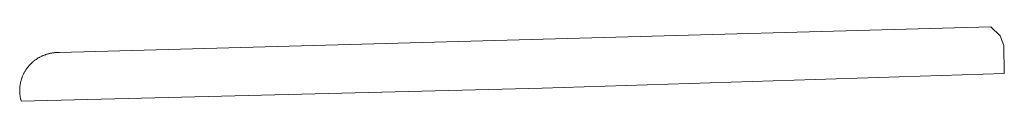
# Model space of a CAD drawing. Extents: x 212171 to 228808, y 571701 to 593093.
# Tile 27 of 97: x 216999.64 to 217022.53, y 586745.24 to 586746.97. Entities that reach past the tile are written whole.
import ezdxf

# ---------------------------------------------------------------- set-up
doc = ezdxf.new("R2010")
doc.units = 0
doc.layers.add('016 Alles planjaar 2023', color=72, linetype='Continuous', lineweight=20, true_color=0x1e90ff)

msp = doc.modelspace()

# ---------------------------------------------------------------- hatches: boundary and pattern name
at = {"layer": '016 Alles planjaar 2023', "true_color": 0x1e90ff}
h = msp.add_hatch(dxfattribs=at)
h.set_pattern_fill('DQ_CLEAR', color=72, style=0)
h.set_pattern_definition([])
h.paths.add_polyline_path([(217022.214, 586746.97), (217000.566, 586746.372), (217000.551, 586746.372), (217000.536, 586746.373), (217000.52, 586746.373), (217000.505, 586746.372), (217000.49, 586746.372), (217000.475, 586746.371), (217000.459, 586746.37), (217000.444, 586746.369), (217000.429, 586746.367), (217000.414, 586746.365), (217000.399, 586746.363), (217000.384, 586746.361), (217000.369, 586746.358), (217000.354, 586746.355), (217000.339, 586746.352), (217000.324, 586746.349), (217000.309, 586746.345), (217000.294, 586746.341), (217000.28, 586746.337), (217000.265, 586746.333), (217000.25, 586746.328), (217000.236, 586746.323), (217000.222, 586746.318), (217000.207, 586746.313), (217000.193, 586746.307), (217000.179, 586746.301), (217000.165, 586746.295), (217000.151, 586746.289), (217000.137, 586746.282), (217000.124, 586746.276), (217000.11, 586746.269), (217000.097, 586746.261), (217000.084, 586746.254), (217000.07, 586746.246), (217000.057, 586746.238), (217000.045, 586746.23), (217000.032, 586746.222), (217000.019, 586746.213), (217000.007, 586746.204), (216999.994, 586746.195), (216999.982, 586746.186), (216999.97, 586746.177), (216999.958, 586746.167), (216999.947, 586746.157), (216999.935, 586746.147), (216999.924, 586746.137), (216999.913, 586746.127), (216999.903, 586746.117), (216999.892, 586746.106), (216999.882, 586746.095), (216999.872, 586746.085), (216999.862, 586746.074), (216999.852, 586746.062), (216999.843, 586746.051), (216999.833, 586746.04), (216999.824, 586746.028), (216999.815, 586746.016), (216999.806, 586746.004), (216999.798, 586745.992), (216999.789, 586745.98), (216999.781, 586745.968), (216999.773, 586745.955), (216999.766, 586745.942), (216999.758, 586745.93), (216999.751, 586745.917), (216999.744, 586745.904), (216999.737, 586745.891), (216999.73, 586745.877), (216999.724, 586745.864), (216999.718, 586745.851), (216999.712, 586745.837), (216999.706, 586745.823), (216999.7, 586745.81), (216999.695, 586745.796), (216999.69, 586745.782), (216999.685, 586745.768), (216999.681, 586745.754), (216999.676, 586745.74), (216999.672, 586745.725), (216999.668, 586745.711), (216999.665, 586745.697), (216999.661, 586745.682), (216999.658, 586745.668), (216999.655, 586745.653), (216999.653, 586745.639), (216999.65, 586745.624), (216999.648, 586745.61), (216999.646, 586745.595), (216999.644, 586745.58), (216999.643, 586745.565), (216999.642, 586745.551), (216999.641, 586745.536), (216999.64, 586745.521), (216999.64, 586745.506), (216999.639, 586745.492), (216999.64, 586745.477), (216999.64, 586745.462), (216999.64, 586745.447), (216999.641, 586745.432), (216999.642, 586745.418), (216999.644, 586745.403), (216999.645, 586745.388), (216999.647, 586745.373), (216999.649, 586745.359), (216999.651, 586745.344), (216999.654, 586745.329), (216999.657, 586745.315), (216999.66, 586745.3), (216999.663, 586745.286), (216999.666, 586745.272), (216999.67, 586745.257), (216999.674, 586745.243), (217011.785, 586745.541), (217022.529, 586745.885), (217022.517, 586746.534), (217022.43, 586746.759), (217022.214, 586746.97)])

# ---------------------------------------------------------------- linework, layer by layer
at = {"layer": '016 Alles planjaar 2023', "color": 14, "true_color": 0x004000}
msp.add_lwpolyline([(217022.214, 586746.97), (217000.566, 586746.372), (217000.551, 586746.372), (217000.536, 586746.373), (217000.52, 586746.373), (217000.505, 586746.372), (217000.49, 586746.372), (217000.475, 586746.371), (217000.459, 586746.37), (217000.444, 586746.369), (217000.429, 586746.367), (217000.414, 586746.365), (217000.399, 586746.363), (217000.384, 586746.361), (217000.369, 586746.358), (217000.354, 586746.355), (217000.339, 586746.352), (217000.324, 586746.349), (217000.309, 586746.345), (217000.294, 586746.341), (217000.28, 586746.337), (217000.265, 586746.333), (217000.25, 586746.328), (217000.236, 586746.323), (217000.222, 586746.318), (217000.207, 586746.313), (217000.193, 586746.307), (217000.179, 586746.301), (217000.165, 586746.295), (217000.151, 586746.289), (217000.137, 586746.282), (217000.124, 586746.276), (217000.11, 586746.269), (217000.097, 586746.261), (217000.084, 586746.254), (217000.07, 586746.246), (217000.057, 586746.238), (217000.045, 586746.23), (217000.032, 586746.222), (217000.019, 586746.213), (217000.007, 586746.204), (216999.994, 586746.195), (216999.982, 586746.186), (216999.97, 586746.177), (216999.958, 586746.167), (216999.947, 586746.157), (216999.935, 586746.147), (216999.924, 586746.137), (216999.913, 586746.127), (216999.903, 586746.117), (216999.892, 586746.106), (216999.882, 586746.095), (216999.872, 586746.085), (216999.862, 586746.074), (216999.852, 586746.062), (216999.843, 586746.051), (216999.833, 586746.04), (216999.824, 586746.028), (216999.815, 586746.016), (216999.806, 586746.004), (216999.798, 586745.992), (216999.789, 586745.98), (216999.781, 586745.968), (216999.773, 586745.955), (216999.766, 586745.942), (216999.758, 586745.93), (216999.751, 586745.917), (216999.744, 586745.904), (216999.737, 586745.891), (216999.73, 586745.877), (216999.724, 586745.864), (216999.718, 586745.851), (216999.712, 586745.837), (216999.706, 586745.823), (216999.7, 586745.81), (216999.695, 586745.796), (216999.69, 586745.782), (216999.685, 586745.768), (216999.681, 586745.754), (216999.676, 586745.74), (216999.672, 586745.725), (216999.668, 586745.711), (216999.665, 586745.697), (216999.661, 586745.682), (216999.658, 586745.668), (216999.655, 586745.653), (216999.653, 586745.639), (216999.65, 586745.624), (216999.648, 586745.61), (216999.646, 586745.595), (216999.644, 586745.58), (216999.643, 586745.565), (216999.642, 586745.551), (216999.641, 586745.536), (216999.64, 586745.521), (216999.64, 586745.506), (216999.639, 586745.492), (216999.64, 586745.477), (216999.64, 586745.462), (216999.64, 586745.447), (216999.641, 586745.432), (216999.642, 586745.418), (216999.644, 586745.403), (216999.645, 586745.388), (216999.647, 586745.373), (216999.649, 586745.359), (216999.651, 586745.344), (216999.654, 586745.329), (216999.657, 586745.315), (216999.66, 586745.3), (216999.663, 586745.286), (216999.666, 586745.272), (216999.67, 586745.257), (216999.674, 586745.243), (217011.785, 586745.541), (217022.529, 586745.885), (217022.517, 586746.534), (217022.43, 586746.759), (217022.214, 586746.97)], close=True, dxfattribs=at)

doc.saveas('drawing.dxf')
